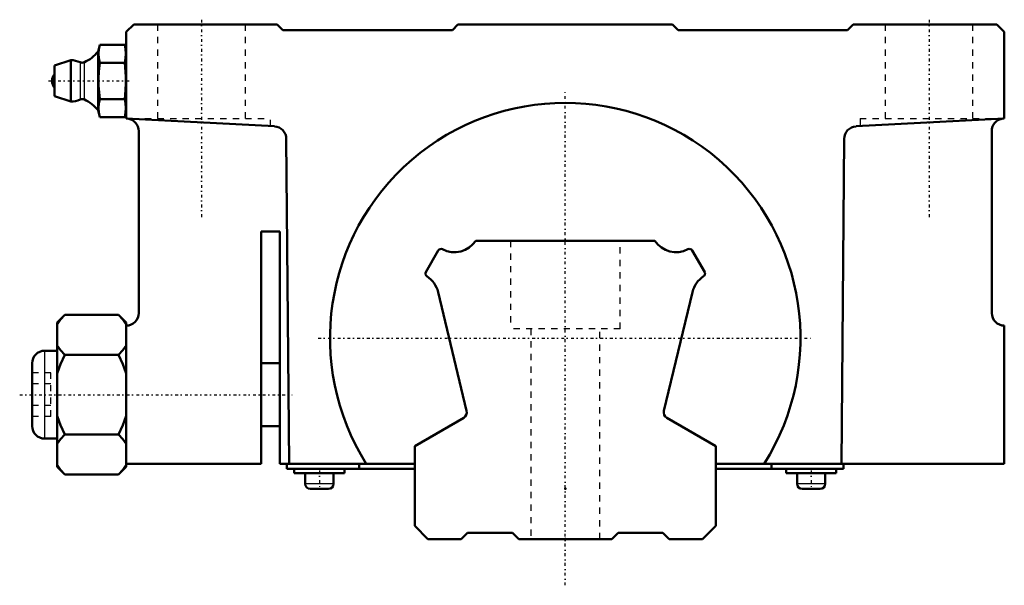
# Model space of a CAD drawing. Header units: millimetres. Extents: x -87 to 70, y -7 to 83.
import ezdxf

# ---------------------------------------------------------------- set-up
doc = ezdxf.new("R2010")
doc.units = ezdxf.units.MM
doc.linetypes.add('Center', pattern=[1.5, 0.45, -0.5, 0.05, -0.5])
doc.linetypes.add('Dashed', pattern=[2, 1, -1])
for name, color, linetype, lineweight in [('2d ConnectionPoints', 7, 'Continuous', 50), ('AM_0', 7, 'Continuous', 50), ('AM_4', 3, 'Continuous', 25), ('AM_7', 7, 'Center', 25), ('AM_9', 6, 'Dashed', 25)]:
    doc.layers.add(name, color=color, linetype=linetype, lineweight=lineweight)

# ---------------------------------------------------------------- blocks, each defined once
blk = doc.blocks.new('1_NSR50TBC_0_in_NSR50TBC1780LG300APT183285000_2')
at = {"layer": 'AM_0'}
for p, q in [((-68.8, 82), (-70, 80.8)), ((-45.9, 82), (-68.8, 82)), ((-45, 81.1), (-45.9, 82)), ((-17.1, 82), (-18, 81.1)), ((17.1, 82), (-17.1, 82)), ((18, 81.1), (17.1, 82)), ((45.9, 82), (45, 81.1)), ((68.8, 82), (45.9, 82)), ((70, 80.8), (68.8, 82)), ((-70, 80.8), (-70, 67)), ((-18, 81.1), (-45, 81.1)), ((45, 81.1), (18, 81.1)), ((70, 67), (70, 80.8)), ((-74.2, 78.77), (-74.49, 77.69)), ((-74.2, 78.77), (-70.23, 78.77)), ((-70, 77.9), (-70.23, 78.77)), ((-74.49, 77.69), (-74.49, 68.31)), ((-78.8, 76.3), (-81.4, 75.46)), ((-81.4, 75.46), (-81.4, 70.54)), ((-78.8, 76.3), (-78.8, 69.7)), ((-74.2, 75.89), (-70.23, 75.89)), ((-81.4, 70.54), (-78.8, 69.7)), ((-74.2, 70.11), (-70.23, 70.11)), ((-74.49, 68.31), (-74.2, 67.23)), ((-70.23, 67.23), (-70, 68.1)), ((-74.2, 67.23), (-70.23, 67.23)), ((-70, 67), (-46.37, 65.76)), ((46.37, 65.76), (70, 67)), ((-68, 65), (-68, 36)), ((68, 36), (68, 65)), ((-44.47, 63.78), (-44.02, 12)), ((44.02, 12), (44.47, 63.78)), ((-48.5, 12), (-48.5, 49)), ((-48.5, 49), (-45.5, 49)), ((-45.5, 49), (-45.5, 12)), ((-79.8, 35.7), (-81, 34.5)), ((-79.8, 35.7), (-71.2, 35.7)), ((-70, 34.5), (-71.2, 35.7)), ((-81, 34.5), (-81, 11.5)), ((-70, 34.5), (-70, 11.5)), ((70, 12), (70, 34)), ((-81, 30), (-83, 30)), ((-79.8, 29.35), (-71.2, 29.35)), ((-85, 28), (-85, 18)), ((-45.5, 28), (-48.5, 28)), ((-48.5, 18), (-45.5, 18)), ((-83, 16), (-81, 16)), ((-79.8, 16.65), (-71.2, 16.65)), ((-81, 11.5), (-79.8, 10.3)), ((-71.2, 10.3), (-70, 11.5)), ((-70, 12), (-48.5, 12)), ((-45.5, 12), (-24, 12)), ((-44.36, 12), (-44.36, 11.2)), ((-44.36, 11.2), (-24, 11.2)), ((-43.2, 11.2), (-43.2, 10.5)), ((-35.2, 10.5), (-35.2, 11.2)), ((-32.86, 12), (-32.86, 11.2)), ((24, 12), (70, 12)), ((24, 11.2), (44.36, 11.2)), ((32.86, 12), (32.86, 11.2)), ((35.2, 11.2), (35.2, 10.5)), ((43.2, 10.5), (43.2, 11.2)), ((44.36, 12), (44.36, 11.2)), ((-79.8, 10.3), (-71.2, 10.3)), ((-43.2, 10.5), (-35.2, 10.5)), ((-41.45, 10.5), (-41.45, 8.8)), ((-36.95, 8.8), (-36.95, 10.5)), ((35.2, 10.5), (43.2, 10.5)), ((36.95, 10.5), (36.95, 8.8)), ((41.45, 8.8), (41.45, 10.5)), ((-37.75, 8), (-40.65, 8)), ((40.65, 8), (37.75, 8))]:
    blk.add_line(p, q, dxfattribs=at)
for points in [[(-74.2, 75.89), (-74.35, 76.6), (-74.4, 77.32), (-74.35, 78.05), (-74.2, 78.77)], [(-70.23, 78.77), (-70.08, 78.06), (-70.03, 77.34), (-70.08, 76.61), (-70.23, 75.89)], [(-74.2, 70.11), (-74.39, 72.28), (-74.4, 73.38), (-74.35, 74.48), (-74.2, 75.89)], [(-70.23, 75.89), (-70.04, 73.72), (-70.03, 72.62), (-70.08, 71.51), (-70.23, 70.11)], [(-74.2, 67.23), (-74.35, 67.94), (-74.4, 68.66), (-74.35, 69.39), (-74.2, 70.11)], [(-70.23, 70.11), (-70.08, 69.4), (-70.03, 68.68), (-70.08, 67.95), (-70.23, 67.23)], [(-81, 34.2), (-80.47, 34.96), (-79.8, 35.7)], [(-71.2, 35.7), (-70.54, 34.97), (-70, 34.2)], [(-79.8, 29.35), (-80.46, 30.08), (-81, 30.85)], [(-70, 30.85), (-70.53, 30.09), (-71.2, 29.35)], [(-81, 26.35), (-80.47, 27.87), (-79.8, 29.35)], [(-71.2, 29.35), (-70.54, 27.88), (-70, 26.35)], [(-79.8, 16.65), (-80.46, 18.12), (-81, 19.65)], [(-70, 19.65), (-70.53, 18.13), (-71.2, 16.65)], [(-81, 15.15), (-80.47, 15.91), (-79.8, 16.65)], [(-71.2, 16.65), (-70.54, 15.92), (-70, 15.15)], [(-79.8, 10.3), (-80.46, 11.03), (-81, 11.8)], [(-70, 11.8), (-70.53, 11.04), (-71.2, 10.3)]]:
    blk.add_lwpolyline(points, dxfattribs=at)
for centre, radius, start, end in [((-79.2, 81.4), 6, 294.9708, 321.7548), ((-78.8, 73), 3.3, 64.0327, 90), ((-77, 76.69), 0.8, 244.0327, 294.9708), ((-79.98, 73), 1.82, 141.1099, 218.8901), ((-78.8, 73), 3.3, 270, 295.9673), ((-77, 69.31), 0.8, 65.0292, 115.9673), ((-79.2, 64.6), 6, 38.2452, 65.0292), ((0, 32), 37.5, 327.769, 212.231), ((-70, 65), 2, 0, 83.999), ((70, 65), 2, 96.001, 180), ((-46.47, 63.76), 2, 0.5035, 86.9995), ((46.47, 63.76), 2, 93.0005, 179.4965), ((-70, 36), 2, 270, 360), ((70, 36), 2, 180, 270), ((-83, 28), 2, 90, 180), ((-83, 18), 2, 180, 270), ((-40.65, 8.8), 0.8, 180, 270), ((-37.75, 8.8), 0.8, 270, 0), ((37.75, 8.8), 0.8, 180, 270), ((40.65, 8.8), 0.8, 270, 360)]:
    blk.add_arc(centre, radius, start, end, dxfattribs=at)
at = {"layer": 'AM_4'}
for p, q in [((-77.36, 75.97), (-77.36, 70.03)), ((-76.67, 75.96), (-76.67, 70.04)), ((-83, 30), (-83, 16)), ((-36.95, 8.8), (-41.45, 8.8)), ((41.45, 8.8), (36.95, 8.8))]:
    blk.add_line(p, q, dxfattribs=at)
at = {"layer": 'AM_7'}
for p, q in [((-58, 82.75), (-58, 51.25)), ((58, 82.75), (58, 51.25)), ((-82.39, 73), (-69.41, 73)), ((0, -7.37), (0, 71.38)), ((-39.37, 32), (39.37, 32)), ((-86.97, 23), (-43.52, 23)), ((-39.2, 10.94), (-39.2, 7.86)), ((39.2, 10.94), (39.2, 7.86))]:
    blk.add_line(p, q, dxfattribs=at)
at = {"layer": 'AM_9'}
for p, q in [((-65, 82), (-65, 67)), ((-51, 67), (-51, 82)), ((51, 82), (51, 67)), ((65, 67), (65, 82)), ((-69, 67), (-47, 67)), ((-69, 67), (-69, 66.95)), ((-47, 65.79), (-47, 67)), ((47, 67), (69, 67)), ((47, 67), (47, 65.79)), ((69, 66.95), (69, 67)), ((-82, 26.46), (-85, 26.46)), ((-82, 19.54), (-82, 26.46)), ((-82, 24.73), (-85, 24.73)), ((-82, 21.27), (-85, 21.27)), ((-82, 19.54), (-85, 19.54))]:
    blk.add_line(p, q, dxfattribs=at)
blk = doc.blocks.new('2_NSR50TBC78030_Track_0_in_NSR50TBC1780LG300APT183285000_2')
at = {"layer": 'AM_0'}
for p, q in [((14.27, 47.5), (-14.27, 47.5)), ((-20.24, 45.98), (-22.23, 42.54)), ((22.23, 42.54), (20.24, 45.98)), ((-20.27, 39.35), (-15.72, 20.4)), ((15.72, 20.4), (20.27, 39.35)), ((-16.19, 19.3), (-24, 14.79)), ((24, 14.79), (16.19, 19.3)), ((-24, 14.79), (-24, 2.1)), ((24, 2.1), (24, 14.79)), ((-24, 2.1), (-21.9, 0)), ((21.9, 0), (24, 2.1)), ((-21.9, 0), (-16.58, 0)), ((-16.58, 0), (-15.58, 1)), ((-15.58, 1), (-8.42, 1)), ((-8.42, 1), (-7.42, 0)), ((-7.42, 0), (7.42, 0)), ((7.42, 0), (8.42, 1)), ((8.42, 1), (15.58, 1)), ((15.58, 1), (16.58, 0)), ((16.58, 0), (21.9, 0))]:
    blk.add_line(p, q, dxfattribs=at)
for centre, radius, start, end in [((-17.68, 49.84), 4.13, 242.8534, 325.5212), ((17.68, 49.84), 4.13, 214.4788, 297.1466), ((-19.81, 45.73), 0.5, 60.448, 150.0116), ((19.81, 45.73), 0.5, 29.9884, 119.552), ((-21.79, 42.29), 0.5, 150.0116, 238.9313), ((21.79, 42.29), 0.5, 301.0687, 29.9884), ((-24.29, 38.39), 4.13, 13.5124, 57.2047), ((24.29, 38.39), 4.13, 122.7953, 166.4876), ((-16.69, 20.17), 1, 299.9961, 13.5124), ((16.69, 20.17), 1, 166.4876, 240.0039)]:
    blk.add_arc(centre, radius, start, end, dxfattribs=at)
at = {"layer": 'AM_9'}
for p, q in [((-8.75, 47.5), (-8.75, 33.5)), ((8.75, 33.5), (8.75, 47.5)), ((8.75, 33.5), (-8.75, 33.5)), ((-5.5, 33.5), (-5.5, 0)), ((5.5, 0), (5.5, 33.5))]:
    blk.add_line(p, q, dxfattribs=at)

msp = doc.modelspace()

# ---------------------------------------------------------------- linework, layer by layer
at = {"layer": '2d ConnectionPoints'}
for p in [(0, 8), (0, 0), (0, 0)]:
    msp.add_point(p, dxfattribs=at)

# ---------------------------------------------------------------- block references
for name in ['1_NSR50TBC_0_in_NSR50TBC1780LG300APT183285000_2', '2_NSR50TBC78030_Track_0_in_NSR50TBC1780LG300APT183285000_2']:
    msp.add_blockref(name, (0, 0))

doc.saveas('drawing.dxf')
